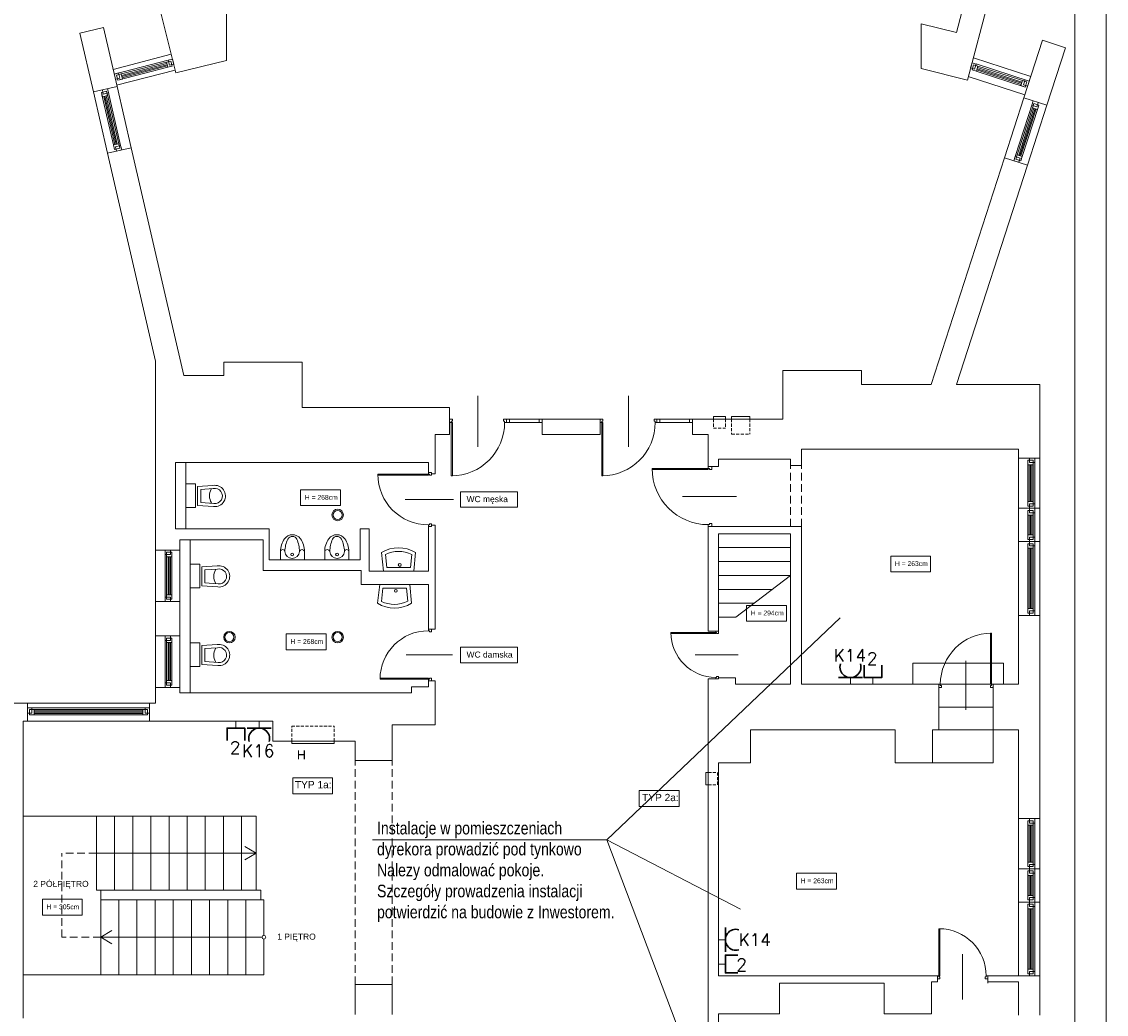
# Model space of a CAD drawing. Header units: millimetres. Extents: x 1468 to 6168, y 2353 to 26545.
# Tile 13 of 29: x 4374 to 6168, y 6802 to 8443. Entities that reach past the tile are written whole.
import ezdxf
from ezdxf.enums import TextEntityAlignment as Align

# ---------------------------------------------------------------- set-up
doc = ezdxf.new("R2010")
doc.units = ezdxf.units.MM
doc.linetypes.add('HIDDENX2', pattern=[19.05, 12.7, -6.35])
doc.linetypes.add('JIS_02_2.0', pattern=[3, 2, -1])
doc.layers.get('0').update_dxf_attribs({"lineweight": 0})
for name, color, linetype, lineweight in [('+ HYDRANTY', 7, 'Continuous', 0), ('+ INSTALACJE', 7, 'Continuous', 0), ('+ meble', 7, 'Continuous', 0), ('+ okna', 7, 'Continuous', 0), ('+ podciąg', 7, 'JIS_02_2.0', 0), ('+ schody', 7, 'Continuous', 0), ('+ ściany', 7, 'Continuous', 0), ('+drugi plan', 7, 'Continuous', 0), ('+okna', 7, 'Continuous', 0), ('+WENTYLACJA', 7, 'Continuous', 0), ('+widok', 7, 'Continuous', 0), ('EL_GNIAZDKA', 10, 'Continuous', 30), ('EL_GNIAZDKA_TXT', 10, 'Continuous', 25), ('EL_PEL', 170, 'Continuous', 30), ('EL_PEL_TEKST', 170, 'Continuous', 25), ('elektryka', 10, 'Continuous', 30), ('opisy (model)', 7, 'Continuous', 0), ('STRZAŁKI', 10, 'Continuous', 0)]:
    doc.layers.add(name, color=color, linetype=linetype, lineweight=lineweight)
doc.layers.add('EL_OBRAMOWANIE', color=80, linetype='Continuous', lineweight=0, plot=False)
doc.layers.add('EL_POMOC', color=10, linetype='Continuous', lineweight=0, plot=False)
doc.styles.add('BPLL Arial', font='arial.ttf', dxfattribs={"width": 0.8})
doc.styles.add('Opisowy', font='arial.ttf')
doc.styles.add('ROMANS', font='ROMANS', dxfattribs={"width": 0.7})
doc.styles.get("Standard").update_dxf_attribs({"font": 'arial.ttf'})

# ---------------------------------------------------------------- blocks, each defined once
blk = doc.blocks.new('Dw-u1')
at = {"color": 0}
for p, q in [((0.03, 0), (0.03, 0.94)), ((0.03, 0.94), (0.05, 0.94)), ((0.05, 0), (0.05, 0.94)), ((0.5, -0.47), (0.5, 0.43)), ((0.05, 0), (0, 0)), ((0, 0), (0, -0.06)), ((0.03, 0), (0.03, -0.02)), ((0.97, 0), (0.97, -0.02)), ((1, 0), (0.97, 0)), ((1, 0), (1, -0.06)), ((0.05, -0.06), (0, -0.06)), ((0.05, -0.02), (0.03, -0.02)), ((0.05, -0.02), (0.05, -0.06)), ((0.97, -0.02), (0.95, -0.02)), ((0.95, -0.02), (0.95, -0.06)), ((1, -0.06), (0.95, -0.06))]:
    blk.add_line(p, q, dxfattribs=at)
blk.add_arc((0.03, 0), 0.94, 0, 90, dxfattribs=at)
blk = doc.blocks.new('S1')
for points in [[(-0.193, 0.161), (-0.459, 0.18, 1.165978), (-0.445, -0.167), (-0.193, -0.152)], [(-0.246, 0.112), (-0.464, 0.129, 1.185658), (-0.452, -0.116), (-0.246, -0.103)]]:
    blk.add_lwpolyline(points, format="xyb", close=True)
blk.add_lwpolyline([(0, 0.196), (0, -0.196), (-0.161, -0.196), (-0.161, 0.196)], close=True)
blk.add_arc((-0.614, 0.005), 0.223, 330.7842, 30.3385)
blk = doc.blocks.new('S2')
for points in [[(0, -0.25), (0, 0.25), (-0.311, 0.277, 0.274723), (-0.311, -0.285)], [(-0.06, -0.196), (-0.06, 0.195), (-0.277, 0.214, 0.233916), (-0.278, -0.221)]]:
    blk.add_lwpolyline(points, format="xyb", close=True)
blk.add_circle((-0.104, 0.016), 0.0235)
blk = doc.blocks.new('WC1')
for p, q in [((-26.8, 0), (26.8, 0)), ((-26.8, 0), (-26.8, -18.1)), ((26.8, -18.1), (26.8, 0))]:
    blk.add_line(p, q)
blk.add_circle((-0.5, -11.5), 3.06)
for centre, radius, start, end in [((-21.8, -17.6), 4.99, 185.4459, 354.5541), ((22.5, -18.1), 49.2, 180, 215.1342), ((-0.8, -18.9), 16.1, 2.9785, 177.0215), ((43.9, -18.1), 60.7, 180, 207.0357), ((-52.3, -18.1), 67.6, 336.0923, 0), ((21.1, -16.7), 5.9, 193.603, 346.397), ((-21.9, -18.1), 48.7, 324.1623, 0), ((-0.1, -33.9), 21.6, 215.1341, 269.2965), ((-0.3, -40.6), 11.2, 207.0359, 273.1281), ((-0.1, -33.8), 21.7, 269.2966, 324.1624), ((-0.2, -41.1), 10.6, 273.128, 336.0924)]:
    blk.add_arc(centre, radius, start, end)

msp = doc.modelspace()

# ---------------------------------------------------------------- linework, layer by layer
at = {"layer": '+ HYDRANTY', "linetype": 'HIDDENX2', "ltscale": 0.4}
for p, q in [((5518.5, 7786.3), (5518.5, 7771.3)), ((5538.5, 7786.3), (5538.5, 7771.3)), ((5518.5, 7771.3), (5538.5, 7771.3)), ((4821, 7253.7), (4821, 7278.7)), ((4821, 7278.7), (4891, 7278.7)), ((4891, 7253.7), (4891, 7278.7)), ((5510, 7201.7), (5525, 7201.7)), ((5525, 7181.7), (5525, 7201.7)), ((5510, 7181.7), (5525, 7181.7))]:
    msp.add_line(p, q, dxfattribs=at)
at = {"layer": '+ HYDRANTY'}
for points in [[(5518.5, 7786.3), (5538.5, 7786.3), (5538.5, 7790.3), (5518.5, 7790.3)], [(4821, 7253.7), (4821, 7249.7), (4891, 7249.7), (4891, 7253.7)], [(5510, 7181.7), (5510, 7201.7), (5506, 7201.7), (5506, 7181.7)]]:
    msp.add_lwpolyline(points, close=True, dxfattribs=at)
at = {"layer": '+ INSTALACJE', "linetype": 'HIDDENX2', "ltscale": 0.4}
for p, q in [((5548.5, 7786.3), (5548.5, 7761.3)), ((5578.5, 7786.3), (5578.5, 7761.3)), ((5548.5, 7761.3), (5578.5, 7761.3))]:
    msp.add_line(p, q, dxfattribs=at)
at = {"layer": '+ INSTALACJE'}
msp.add_lwpolyline([(5548.5, 7786.3), (5578.5, 7786.3), (5578.5, 7790.3), (5548.5, 7790.3)], close=True, dxfattribs=at)
at = {"layer": '+ okna'}
for p, q in [((4621.8, 8389.4), (4525.5, 8364.4)), ((4616.7, 8379.7), (4527.3, 8356.5)), ((5948.3, 8383.2), (6043.3, 8352.5)), ((4531.5, 8355), (4613.7, 8376.3)), ((4531.5, 8338.1), (4628.3, 8363.2)), ((4533.7, 8346.5), (4615.9, 8367.8)), ((4614.3, 8373.9), (4539.3, 8354.5)), ((4614.8, 8372), (4539.8, 8352.5)), ((4615.3, 8370), (4540.3, 8350.6)), ((5952.7, 8373.3), (6040.8, 8344.8)), ((6033.9, 8335.1), (5952.8, 8361.4)), ((5954, 8363.4), (6027.4, 8339.6)), ((5954.6, 8365.4), (6028, 8341.6)), ((5955.2, 8367.2), (6028.7, 8343.4)), ((6036.6, 8343.5), (5955.5, 8369.7)), ((6033.4, 8322), (5939.7, 8352.4)), ((4493.1, 8327.1), (4516.5, 8225.8)), ((4515.7, 8324.4), (4534.9, 8241.4)), ((4538.1, 8238.3), (4517.3, 8328.5)), ((4555.5, 8234.8), (4532.1, 8336.1)), ((4507.1, 8322.4), (4526.3, 8239.4)), ((4528.5, 8239.9), (4510.1, 8319.6)), ((4530.6, 8240.4), (4512.1, 8320.1)), ((4532.4, 8240.8), (4514, 8320.5)), ((5999.8, 8218.3), (6031.9, 8317.3)), ((6017.4, 8220.3), (6045.9, 8308.4)), ((6047.2, 8304.2), (6021, 8223.2)), ((6023.3, 8222.4), (6048.5, 8300.2)), ((6025.1, 8221.8), (6050.4, 8299.6)), ((6027.1, 8221.2), (6052.3, 8299)), ((6055.6, 8301.5), (6029.3, 8220.5)), ((6069.9, 8305), (6037.9, 8206))]:
    msp.add_line(p, q, dxfattribs=at)
for points in [[(4623.2, 8369.7), (4615.9, 8367.8), (4613.7, 8376.3), (4620.9, 8378.2)], [(4618.9, 8371.2), (4626, 8373), (4623.8, 8381.5), (4616.7, 8379.7)], [(5950.4, 8364.8), (5943.5, 8367), (5946.2, 8375.4), (5953.1, 8373.1)], [(5946.1, 8363.5), (5953.3, 8361.2), (5956, 8369.6), (5948.8, 8371.9)], [(4533.7, 8346.5), (4540.9, 8348.4), (4538.7, 8356.9), (4531.5, 8355)], [(6033.9, 8335.1), (6026.7, 8337.5), (6029.4, 8345.8), (6036.6, 8343.5)], [(4506.2, 8326.4), (4507.9, 8319.1), (4516.4, 8321.1), (4514.8, 8328.4)], [(6056.8, 8305.4), (6054.5, 8298.3), (6046.1, 8301), (6048.5, 8308.1)], [(4528, 8232.1), (4526.3, 8239.4), (4534.9, 8241.4), (4536.5, 8234.1)], [(4529.6, 8236.3), (4531.2, 8229.2), (4539.8, 8231.1), (4538.1, 8238.3)], [(6025.8, 8217.6), (6023.5, 8210.7), (6015.2, 8213.4), (6017.4, 8220.3)], [(6027, 8213.3), (6029.3, 8220.5), (6021, 8223.2), (6018.6, 8216)]]:
    msp.add_lwpolyline(points, close=True, dxfattribs=at)
for points in [[(4527.3, 8356.5), (4534.4, 8358.4), (4536.6, 8349.9), (4530.1, 8348.2)], [(6040.8, 8344.8), (6033.8, 8347), (6031.1, 8338.7), (6037.6, 8336.6)], [(4516.4, 8332.5), (4518, 8325.4), (4509.4, 8323.4), (4507.9, 8330)], [(6047.2, 8312.3), (6044.9, 8305.4), (6053.3, 8302.7), (6055.4, 8309.1)]]:
    msp.add_lwpolyline(points, dxfattribs=at)
at = {"layer": '+ podciąg', "linetype": 'HIDDENX2'}
for p, q in [((5646, 7608.7), (5646, 7709.7)), ((5664, 7608.7), (5664, 7709.7)), ((4926, 6851.7), (4926, 7221.7)), ((4987, 6851.7), (4987, 7221.7))]:
    msp.add_line(p, q, dxfattribs=at)
at = {"layer": '+ schody'}
for p, q in [((4498.1, 7068.6), (4762, 7068.6)), ((4762, 7068.6), (4743.4, 7079.8)), ((4762, 7068.6), (4743.4, 7057.4)), ((4505.1, 6929.6), (4523.7, 6940.8)), ((4505.1, 6929.6), (4772.1, 6929.6)), ((4505.1, 6929.6), (4523.7, 6918.4))]:
    msp.add_line(p, q, dxfattribs=at)
for points in [[(4377, 7129.6), (4377, 7129.6), (4377, 7129.6), (4762, 7129.6), (4762, 7007.6), (4498.1, 7007.6)], [(4770.1, 7007.6), (4770.1, 6991.6), (4505.1, 6991.6), (4505.1, 7007.6), (4770.1, 7007.6)], [(4775.1, 6932.6), (4775.1, 6991.6), (4745.1, 6991.6), (4745.1, 6867.6), (4775.1, 6867.6), (4775.1, 6926.6)], [(4770.1, 6991.6), (4775.1, 6991.6), (4775.1, 6932.6)], [(4775.1, 6926.6), (4775.1, 6867.6), (4377, 6867.6)]]:
    msp.add_lwpolyline(points, dxfattribs=at)
for points in [[(4498.1, 7129.6), (4498.1, 7007.6), (4528.1, 7007.6), (4528.1, 7129.6)], [(4528.1, 7129.6), (4528.1, 7007.6), (4558.1, 7007.6), (4558.1, 7129.6)], [(4558.1, 7129.6), (4558.1, 7007.6), (4588.1, 7007.6), (4588.1, 7129.6)], [(4588.1, 7129.6), (4588.1, 7007.6), (4618.1, 7007.6), (4618.1, 7129.6)], [(4618.1, 7129.6), (4618.1, 7007.6), (4648.1, 7007.6), (4648.1, 7129.6)], [(4648.1, 7129.6), (4648.1, 7007.6), (4678.1, 7007.6), (4678.1, 7129.6)], [(4678.1, 7129.6), (4678.1, 7007.6), (4708.1, 7007.6), (4708.1, 7129.6)], [(4708.1, 7129.6), (4708.1, 7007.6), (4738.1, 7007.6), (4738.1, 7129.6)], [(4505.1, 6991.6), (4505.1, 6867.6), (4535.1, 6867.6), (4535.1, 6991.6)], [(4535.1, 6991.6), (4535.1, 6867.6), (4565.1, 6867.6), (4565.1, 6991.6)], [(4565.1, 6991.6), (4565.1, 6867.6), (4595.1, 6867.6), (4595.1, 6991.6)], [(4595.1, 6991.6), (4595.1, 6867.6), (4625.1, 6867.6), (4625.1, 6991.6)], [(4625.1, 6991.6), (4625.1, 6867.6), (4655.1, 6867.6), (4655.1, 6991.6)], [(4655.1, 6991.6), (4655.1, 6867.6), (4685.1, 6867.6), (4685.1, 6991.6)], [(4685.1, 6991.6), (4685.1, 6867.6), (4715.1, 6867.6), (4715.1, 6991.6)], [(4715.1, 6991.6), (4715.1, 6867.6), (4745.1, 6867.6), (4745.1, 6991.6)]]:
    msp.add_lwpolyline(points, close=True, dxfattribs=at)
msp.add_circle((4775.1, 6929.6), 3, dxfattribs=at)
at = {"layer": '+ ściany'}
for p, q in [((4629.5, 8358.4), (4514.6, 8817.2)), ((6022.9, 8810.3), (5920.2, 8425.2)), ((6059.6, 8800.6), (5938.5, 8346.6)), ((5920.2, 8425.2), (5861.9, 8439.8)), ((4712.9, 8379.3), (4629.5, 8358.4)), ((5938.5, 8346.6), (5861.9, 8365.8)), ((4838.5, 7880.3), (4708.5, 7880.3)), ((4708.5, 7880.3), (4708.5, 7858.3)), ((4838.5, 7805.3), (4838.5, 7880.3)), ((4708.5, 7858.3), (4642.5, 7858.3)), ((6058, 7721.7), (6058, 7843.3)), ((5082, 7805.3), (4838.5, 7805.3)), ((5082, 7805.3), (5082, 7760.7)), ((5235, 7786.3), (5235, 7760.7)), ((5235, 7786.3), (5331, 7786.3)), ((5331, 7786.3), (5331, 7760.7)), ((5484, 7786.3), (5484, 7760.7)), ((5484, 7786.3), (5633.5, 7786.3)), ((5058, 7695.7), (5058, 7760.7)), ((5058, 7760.7), (5082, 7760.7)), ((5235, 7760.7), (5331, 7760.7)), ((5484, 7760.7), (5510, 7760.7)), ((5510, 7760.7), (5510, 7707.7)), ((5664, 7736.7), (5664, 7709.7)), ((5664, 7736.7), (6023, 7736.7)), ((6023, 7736.7), (6023, 7721.7)), ((4629, 7604.7), (4629, 7714.7)), ((5047, 7714.7), (4629, 7714.7)), ((5047, 7697.7), (5047, 7714.7)), ((5527, 7719.7), (5527, 7707.7)), ((5527, 7719.7), (5646, 7719.7)), ((5646, 7719.7), (5646, 7709.7)), ((6023, 7721.7), (6058, 7721.7)), ((5052.3, 7697.7), (5047, 7697.7)), ((5052.3, 7695.7), (5052.3, 7697.7)), ((5058, 7695.7), (5052.3, 7695.7)), ((5527, 7707.7), (5510, 7707.7)), ((5646, 7709.7), (5664, 7709.7)), ((5052.3, 7608.7), (5047, 7608.7)), ((5047, 7534.7), (5047, 7608.7)), ((5058, 7610.7), (5052.3, 7610.7)), ((5052.3, 7608.7), (5052.3, 7610.7)), ((5058, 7438.7), (5058, 7610.7)), ((5664, 7608.7), (5510, 7608.7)), ((5510, 7608.7), (5510, 7435.7)), ((5664, 7608.7), (5664, 7347.7)), ((4784, 7604.7), (4629, 7604.7)), ((4784, 7604.7), (4784, 7553.7)), ((4934, 7553.7), (4934, 7604.7)), ((4934, 7604.7), (4949, 7604.7)), ((4949, 7534.7), (4949, 7604.7)), ((5646, 7596.7), (5527, 7596.7)), ((5527, 7596.7), (5527, 7435.7)), ((5646, 7596.7), (5646, 7347.7)), ((4636, 7569.7), (4596, 7569.7)), ((4636, 7569.7), (4636, 7586.7)), ((4774, 7586.7), (4636, 7586.7)), ((4774, 7586.7), (4774, 7535.7)), ((4934, 7553.7), (4784, 7553.7)), ((4936, 7535.7), (4774, 7535.7)), ((4936, 7512.7), (4936, 7535.7)), ((5047, 7534.7), (4949, 7534.7)), ((5047, 7512.7), (4936, 7512.7)), ((5047, 7438.7), (5047, 7512.7)), ((4596, 7427.7), (4596, 7484.7)), ((4636, 7484.7), (4596, 7484.7)), ((4636, 7427.7), (4636, 7484.7)), ((6023, 7461.7), (6023, 7347.7)), ((6023, 7461.7), (6058, 7461.7)), ((6058, 7461.7), (6058, 7125.7)), ((4636, 7427.7), (4596, 7427.7)), ((5058, 7438.7), (5047, 7438.7)), ((5527, 7435.7), (5510, 7435.7)), ((5527, 7356.7), (5510, 7356.7)), ((5510, 7356.7), (5510, 6495.7)), ((5555, 7358.7), (5527, 7358.7)), ((5527, 7358.7), (5527, 7356.7)), ((5555, 7358.7), (5555, 7347.7)), ((4596, 7316.7), (4596, 7342.7)), ((4636, 7342.7), (4596, 7342.7)), ((4636, 7333.7), (4636, 7342.7)), ((5047, 7343.7), (5019, 7343.7)), ((5019, 7333.7), (5019, 7343.7)), ((5058, 7353.7), (5047, 7353.7)), ((5047, 7353.7), (5047, 7343.7)), ((5058, 7353.7), (5058, 7280.7)), ((5646, 7347.7), (5555, 7347.7)), ((5891, 7347.7), (5664, 7347.7)), ((5891, 7272.7), (5891, 7347.7)), ((5981, 7272.7), (5981, 7347.7)), ((6023, 7347.7), (5981, 7347.7)), ((5019, 7333.7), (4636, 7333.7)), ((4308, 7316.7), (4383.5, 7316.7)), ((4384, 7286.7), (4384, 7316.7)), ((4586, 7316.7), (4596, 7316.7)), ((4586, 7286.7), (4586, 7316.7)), ((4377, 6795.7), (4377, 7286.7)), ((4384, 7286.7), (4377, 7286.7)), ((4790, 7286.7), (4586, 7286.7)), ((4790, 7286.7), (4790, 7253.7)), ((5058, 7280.7), (4987, 7280.7)), ((4987, 7221.7), (4987, 7280.7)), ((5819, 7272.7), (5580, 7272.7)), ((5580, 7272.7), (5580, 7217.7)), ((5819, 7272.7), (5819, 7217.7)), ((5891, 7272.7), (5881, 7272.7)), ((5881, 7272.7), (5881, 7217.7)), ((6023, 7272.7), (5981, 7272.7)), ((6023, 7272.7), (6023, 7125.7)), ((4790, 7253.7), (4926, 7253.7)), ((4926, 7221.7), (4926, 7253.7)), ((4926, 7221.7), (4987, 7221.7)), ((5527, 7217.7), (5580, 7217.7)), ((5527, 7217.7), (5527, 6865.7)), ((5819, 7217.7), (5881, 7217.7)), ((6023, 7125.7), (6058, 7125.7)), ((5527, 6865.7), (5889, 6865.7)), ((5628, 6853.7), (5801, 6853.7)), ((5628, 6853.7), (5628, 6802.7)), ((5801, 6853.7), (5801, 6802.7)), ((5879, 6855.7), (5889, 6855.7)), ((5879, 6855.7), (5879, 6802.7)), ((5889, 6865.7), (5889, 6855.7)), ((5972, 6865.7), (6058, 6865.7)), ((5972, 6865.7), (5972, 6853.7)), ((5972, 6855.7), (6023, 6855.7)), ((6023, 6855.7), (6023, 6800.7)), ((6058, 6865.7), (6058, 6800.7)), ((4926, 6851.7), (4987, 6851.7)), ((4926, 6801.7), (4926, 6851.7)), ((4987, 6801.7), (4987, 6851.7)), ((5527, 6802.7), (5527, 6619.7)), ((5527, 6802.7), (5628, 6802.7)), ((5801, 6802.7), (5879, 6802.7))]:
    msp.add_line(p, q, dxfattribs=at)
for points in [[(4712.9, 8464.3), (4712.9, 8379.3)], [(4493.1, 8327.1), (4470.6, 8424.5), (4509.6, 8433.5), (4532.1, 8336.1)], [(5861.9, 8439.8), (5861.9, 8365.8)], [(6069.9, 8305), (6100.7, 8400.1), (6062.7, 8412.4), (6031.9, 8317.3)], [(4493.1, 8327.1), (4532.1, 8336.1)], [(6069.9, 8305), (6031.9, 8317.3)], [(4516.5, 8225.8), (4555.5, 8234.8)], [(4555.5, 8234.8), (4642.5, 7858.3)], [(4596, 7569.7), (4596, 7881.9), (4516.5, 8225.8)], [(5999.8, 8218.3), (5878.5, 7843.3)], [(6037.9, 8206), (5999.8, 8218.3)], [(6037.9, 8206), (5920.5, 7843.3), (6058, 7843.3)], [(5484, 7786.3), (5633.5, 7786.3), (5633.5, 7866.3), (5763.5, 7866.3), (5763.5, 7843.3), (5878.5, 7843.3)]]:
    msp.add_lwpolyline(points, dxfattribs=at)
at = {"layer": '+drugi plan', "linetype": 'HIDDENX2'}
for p, q in [((4498.1, 7068.6), (4441, 7068.6)), ((4441, 6929.6), (4441, 7068.6)), ((4505.1, 6929.6), (4441, 6929.6))]:
    msp.add_line(p, q, dxfattribs=at)
at = {"layer": '+okna'}
for p, q in [((5176, 7786.3), (5235, 7786.3)), ((5181, 7786.3), (5181, 7780.7)), ((5230, 7786.3), (5230, 7780.7)), ((5425, 7786.3), (5484, 7786.3)), ((5430, 7786.3), (5430, 7780.7)), ((5479, 7786.3), (5479, 7780.7)), ((5176, 7780.7), (5235, 7780.7)), ((5425, 7780.7), (5484, 7780.7)), ((6023, 7461.7), (6023, 7721.7)), ((6038.6, 7716.6), (6038.6, 7649.8)), ((6047.4, 7716.6), (6047.4, 7649.8)), ((6049.9, 7639), (6049.9, 7714.4)), ((6058, 7461.7), (6058, 7721.7)), ((6040.9, 7649.8), (6040.9, 7710.6)), ((6042.9, 7649.8), (6042.9, 7710.6)), ((6044.9, 7649.8), (6044.9, 7710.6)), ((6058, 7638.7), (6023, 7638.7)), ((6038.6, 7627.6), (6038.6, 7594.8)), ((6040.9, 7594.8), (6040.9, 7627.6)), ((6042.9, 7594.8), (6042.9, 7627.6)), ((6044.9, 7594.8), (6044.9, 7627.6)), ((6047.4, 7627.6), (6047.4, 7594.8)), ((6049.9, 7591), (6049.9, 7631.4)), ((4596, 7484.7), (4596, 7569.7)), ((4611.6, 7569.7), (4611.6, 7484.7)), ((4636, 7484.7), (4636, 7569.7)), ((6058, 7583.7), (6023, 7583.7)), ((6038.6, 7472.8), (6038.6, 7572.6)), ((6040.9, 7572.6), (6040.9, 7472.8)), ((6042.9, 7572.6), (6042.9, 7472.8)), ((6044.9, 7572.6), (6044.9, 7472.8)), ((6047.4, 7472.8), (6047.4, 7572.6)), ((6049.9, 7576.4), (6049.9, 7469)), ((4614.1, 7495.8), (4614.1, 7558.6)), ((4616.6, 7558.6), (4616.6, 7495.8)), ((4618.6, 7558.6), (4618.6, 7495.8)), ((4620.6, 7558.6), (4620.6, 7495.8)), ((4622.9, 7495.8), (4622.9, 7566.1)), ((4596, 7342.7), (4596, 7427.7)), ((4611.6, 7427.7), (4611.6, 7342.7)), ((4636, 7342.7), (4636, 7427.7)), ((4614.1, 7353.8), (4614.1, 7416.6)), ((4616.6, 7416.6), (4616.6, 7353.8)), ((4618.6, 7416.6), (4618.6, 7353.8)), ((4620.6, 7416.6), (4620.6, 7353.8)), ((4622.9, 7353.8), (4622.9, 7424.1)), ((4384, 7316.7), (4586, 7316.7)), ((4389.1, 7306.1), (4574.9, 7306.1)), ((4578.7, 7308.6), (4391.3, 7308.6)), ((4574.9, 7303.6), (4395.1, 7303.6)), ((4574.9, 7301.6), (4395.1, 7301.6)), ((4384, 7286.7), (4586, 7286.7)), ((4389.1, 7297.3), (4574.9, 7297.3)), ((4574.9, 7299.6), (4395.1, 7299.6)), ((6023, 6865.7), (6023, 7125.7)), ((6058, 6865.7), (6058, 7125.7)), ((6038.6, 7120.6), (6038.6, 7053.8)), ((6040.9, 7053.8), (6040.9, 7114.6)), ((6042.9, 7053.8), (6042.9, 7114.6)), ((6044.9, 7053.8), (6044.9, 7114.6)), ((6047.4, 7120.6), (6047.4, 7053.8)), ((6049.9, 7043), (6049.9, 7118.4)), ((6058, 7042.7), (6023, 7042.7)), ((6038.6, 7031.6), (6038.6, 6998.8)), ((6040.9, 6998.8), (6040.9, 7031.6)), ((6042.9, 6998.8), (6042.9, 7031.6)), ((6044.9, 6998.8), (6044.9, 7031.6)), ((6047.4, 7031.6), (6047.4, 6998.8)), ((6049.9, 6995), (6049.9, 7035.4)), ((6058, 6987.7), (6023, 6987.7)), ((6049.9, 6980.4), (6049.9, 6873)), ((6038.6, 6876.8), (6038.6, 6976.6)), ((6040.9, 6976.6), (6040.9, 6876.8)), ((6042.9, 6976.6), (6042.9, 6876.8)), ((6044.9, 6976.6), (6044.9, 6876.8)), ((6047.4, 6876.8), (6047.4, 6976.6))]:
    msp.add_line(p, q, dxfattribs=at)
for points in [[(6038.6, 7718.1), (6038.6, 7710.6), (6047.4, 7710.6), (6047.4, 7718.1)], [(6041.1, 7714.4), (6041.1, 7721.7), (6049.9, 7721.7), (6049.9, 7714.4)], [(4835.8, 7669.3), (4901.7, 7669.3), (4901.7, 7643.1), (4835.8, 7643.1)], [(6038.6, 7642.3), (6038.6, 7649.8), (6047.4, 7649.8), (6047.4, 7642.3)], [(6041.1, 7646), (6041.1, 7638.7), (6049.9, 7638.7), (6049.9, 7646)], [(6038.6, 7635.1), (6038.6, 7627.6), (6047.4, 7627.6), (6047.4, 7635.1)], [(6041.1, 7631.4), (6041.1, 7638.7), (6049.9, 7638.7), (6049.9, 7631.4)], [(6038.6, 7587.3), (6038.6, 7594.8), (6047.4, 7594.8), (6047.4, 7587.3)], [(6041.1, 7591), (6041.1, 7583.7), (6049.9, 7583.7), (6049.9, 7591)], [(4620.4, 7562.4), (4620.4, 7569.7), (4611.6, 7569.7), (4611.6, 7562.4)], [(6038.6, 7580.1), (6038.6, 7572.6), (6047.4, 7572.6), (6047.4, 7580.1)], [(6041.1, 7576.4), (6041.1, 7583.7), (6049.9, 7583.7), (6049.9, 7576.4)], [(4622.9, 7566.1), (4622.9, 7558.6), (4614.1, 7558.6), (4614.1, 7566.1)], [(5811.8, 7559.8), (5877.7, 7559.8), (5877.7, 7533.6), (5811.8, 7533.6)], [(4620.4, 7492), (4620.4, 7484.7), (4611.6, 7484.7), (4611.6, 7492)], [(4622.9, 7488.3), (4622.9, 7495.8), (4614.1, 7495.8), (4614.1, 7488.3)], [(5573.4, 7478.1), (5639.3, 7478.1), (5639.3, 7452), (5573.4, 7452)], [(6038.6, 7465.3), (6038.6, 7472.8), (6047.4, 7472.8), (6047.4, 7465.3)], [(6041.1, 7469), (6041.1, 7461.7), (6049.9, 7461.7), (6049.9, 7469)], [(4620.4, 7420.4), (4620.4, 7427.7), (4611.6, 7427.7), (4611.6, 7420.4)], [(4812, 7431), (4877.9, 7431), (4877.9, 7404.8), (4812, 7404.8)], [(4622.9, 7424.1), (4622.9, 7416.6), (4614.1, 7416.6), (4614.1, 7424.1)], [(4620.4, 7350), (4620.4, 7342.7), (4611.6, 7342.7), (4611.6, 7350)], [(4622.9, 7346.3), (4622.9, 7353.8), (4614.1, 7353.8), (4614.1, 7346.3)], [(4391.3, 7299.8), (4384, 7299.8), (4384, 7308.6), (4391.3, 7308.6)], [(4387.6, 7297.3), (4395.1, 7297.3), (4395.1, 7306.1), (4387.6, 7306.1)], [(4582.4, 7297.3), (4574.9, 7297.3), (4574.9, 7306.1), (4582.4, 7306.1)], [(4578.7, 7299.8), (4586, 7299.8), (4586, 7308.6), (4578.7, 7308.6)], [(6038.6, 7122.1), (6038.6, 7114.6), (6047.4, 7114.6), (6047.4, 7122.1)], [(6041.1, 7118.4), (6041.1, 7125.7), (6049.9, 7125.7), (6049.9, 7118.4)], [(6038.6, 7046.3), (6038.6, 7053.8), (6047.4, 7053.8), (6047.4, 7046.3)], [(6041.1, 7050), (6041.1, 7042.7), (6049.9, 7042.7), (6049.9, 7050)], [(5656, 7035.4), (5721.9, 7035.4), (5721.9, 7009.2), (5656, 7009.2)], [(6038.6, 7039.1), (6038.6, 7031.6), (6047.4, 7031.6), (6047.4, 7039.1)], [(6041.1, 7035.4), (6041.1, 7042.7), (6049.9, 7042.7), (6049.9, 7035.4)], [(6038.6, 6991.3), (6038.6, 6998.8), (6047.4, 6998.8), (6047.4, 6991.3)], [(4408.6, 6992.3), (4474.5, 6992.3), (4474.5, 6966.1), (4408.6, 6966.1)], [(6038.6, 6984.1), (6038.6, 6976.6), (6047.4, 6976.6), (6047.4, 6984.1)], [(6041.1, 6995), (6041.1, 6987.7), (6049.9, 6987.7), (6049.9, 6995)], [(6041.1, 6980.4), (6041.1, 6987.7), (6049.9, 6987.7), (6049.9, 6980.4)], [(6038.6, 6869.3), (6038.6, 6876.8), (6047.4, 6876.8), (6047.4, 6869.3)], [(6041.1, 6873), (6041.1, 6865.7), (6049.9, 6865.7), (6049.9, 6873)]]:
    msp.add_lwpolyline(points, close=True, dxfattribs=at)
at = {"layer": '+WENTYLACJA'}
for centre, radius in [((4897, 7627.7), 9.5), ((4897, 7627.7), 7.5), ((4718, 7425.7), 9.5), ((4718, 7425.7), 7.5), ((4897, 7425.7), 9.5), ((4897, 7425.7), 7.5)]:
    msp.add_circle(centre, radius, dxfattribs=at)
at = {"layer": '+widok'}
for p, q in [((4646, 7604.7), (4646, 7714.7)), ((4653, 7586.7), (4653, 7333.7)), ((5646, 7573.7), (5527, 7573.7)), ((5646, 7550.7), (5527, 7550.7)), ((5646, 7527.7), (5527, 7527.7)), ((5555.6, 7458.7), (5646, 7527.7)), ((5615.8, 7504.7), (5527, 7504.7)), ((5585.7, 7481.7), (5527, 7481.7)), ((5555.6, 7458.7), (5527, 7458.7)), ((5848, 7382.7), (5848, 7347.7)), ((5848, 7382.7), (5998, 7382.7)), ((5998, 7382.7), (5998, 7347.7)), ((5891, 7347.7), (5981, 7347.7)), ((5891, 7310.2), (5981, 7310.2)), ((5891, 7272.7), (5981, 7272.7)), ((5981, 7272.7), (5981, 7217.7)), ((5881, 7217.7), (5981, 7217.7))]:
    msp.add_line(p, q, dxfattribs=at)
at = {"layer": 'EL_GNIAZDKA', "color": 10}
for p, q in [((5725.1, 7358.9), (5765.1, 7358.9)), ((4787.2, 7275.4), (4747.2, 7275.4)), ((5538.2, 6945.4), (5538.2, 6905.4))]:
    msp.add_line(p, q, dxfattribs=at)
for centre, start, end in [((5745, 7376.2), 162.6624, 17.3376), ((4767.2, 7258.1), 342.6624, 197.3376), ((5555.5, 6925.4), 72.6624, 287.3376)]:
    msp.add_arc(centre, 17.3, start, end, dxfattribs=at)
at = {"layer": 'EL_OBRAMOWANIE', "color": 1}
for points in [[(1668.2, 11263.1), (1668.2, 5323.1), (6168.2, 5323.1), (6168.2, 11263.1)], [(1719.5, 5393.4), (6116.2, 5393.4), (6116.2, 11190.8), (1719.5, 11190.8)]]:
    msp.add_lwpolyline(points, close=True, dxfattribs=at)
at = {"layer": 'EL_PEL', "color": 170}
for points in [[(5796.8, 7379.3), (5796.8, 7358.9), (5767.5, 7358.9), (5767.5, 7379.3)], [(4743.4, 7255), (4743.4, 7275.4), (4714, 7275.4), (4714, 7255)], [(5558.6, 6870.6), (5538.2, 6870.6), (5538.2, 6900), (5558.6, 6900)]]:
    msp.add_lwpolyline(points, dxfattribs=at)
at = {"layer": 'EL_POMOC', "color": 1}
for p, q in [((5745.1, 7347.7), (5745.1, 7358.9)), ((5782.2, 7347.7), (5782.2, 7358.9)), ((4728.7, 7275.4), (4728.7, 7286.7)), ((4767.2, 7275.4), (4767.2, 7286.7)), ((5527, 6925.4), (5538.2, 6925.4)), ((5527, 6885.3), (5538.2, 6885.3))]:
    msp.add_line(p, q, dxfattribs=at)
at = {"layer": 'opisy (model)'}
for points in [[(5100.2, 7666), (5194.5, 7666), (5194.5, 7640.5), (5100.2, 7640.5)], [(5100.2, 7409), (5194.5, 7409), (5194.5, 7383.5), (5100.2, 7383.5)]]:
    msp.add_lwpolyline(points, close=True, dxfattribs=at)
at = {"layer": 'opisy (model)', "color": 4}
for points in [[(4822.7, 7193), (4888.6, 7193), (4888.6, 7166.8), (4822.7, 7166.8)], [(5395.9, 7171.9), (5461.8, 7171.9), (5461.8, 7145.7), (5395.9, 7145.7)]]:
    msp.add_lwpolyline(points, close=True, dxfattribs=at)
at = {"layer": 'STRZAŁKI'}
for q in [(5727.8, 7457.8), (4954.4, 7090.4), (5653.3, 6268.5), (5563.1, 6975.9)]:
    msp.add_line((5342.1, 7090.5), q, dxfattribs=at)

# ---------------------------------------------------------------- block references
at = {"layer": '+ meble'}
for name, p, xscale, yscale, zscale, rotation in [('S1', (4646, 7659.7), 100, 100, 100, 180), ('WC1', (4822.3, 7553.7), -0.7463038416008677, 0.7463038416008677, 0.7463038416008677, 180), ('WC1', (4895.6, 7553.7), 0.7463038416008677, 0.7463038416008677, 0.7463038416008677, 180), ('S2', (4998, 7534.7), 100, 100, 100, 270), ('S1', (4653, 7526.7), 100, 100, 100, 180), ('S2', (4991.5, 7512.7), -100, 100, 100, 270), ('S1', (4653, 7396.7), 100, 100, 100, 180)]:
    msp.add_blockref(name, p, dxfattribs=dict(at, xscale=xscale, yscale=yscale, zscale=zscale, rotation=rotation))
at = {"layer": '+okna'}
for p, xscale, yscale, zscale, rotation in [((5082, 7780.7), -93.99999999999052, 93.99999999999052, 93.99999999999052, 180), ((5331, 7780.7), -93.99999999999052, 93.99999999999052, 93.99999999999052, 180), ((5047, 7697.7), -88.99999999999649, 88.99999999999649, 88.99999999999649, 90), ((5510, 7707.7), -98.9999999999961, 98.9999999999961, 98.9999999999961, 90), ((5047, 7353.7), 84.99999999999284, 84.99999999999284, 84.99999999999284, 90), ((5522.2, 7435.6), -78.735741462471, 78.735741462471, 78.735741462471, 90)]:
    msp.add_blockref('Dw-u1', p, dxfattribs=dict(at, xscale=xscale, yscale=yscale, zscale=zscale, rotation=rotation))
for p, xscale, yscale, zscale in [((5981, 7347.7), -90.00000000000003, 90.00000000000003, 90.00000000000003), ((5889, 6865.7), 83.00000000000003, 83.00000000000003, 83.00000000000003)]:
    msp.add_blockref('Dw-u1', p, dxfattribs=dict(at, xscale=xscale, yscale=yscale, zscale=zscale))

# ---------------------------------------------------------------- texts
at = {"layer": '+ HYDRANTY', "insert": (4829.5, 7238.6), "char_height": 15, "attachment_point": 1, "style": 'Opisowy'}
msp.add_mtext_dynamic_manual_height_columns('H', width=45.114, gutter_width=12.5, heights=[0], dxfattribs=at)
at = {"layer": '+okna', "attachment_point": 1}
for s, insert, char_height in [('H = 268cm', (4842.7, 7660.8), 8), ('H = 263cm', (5818.6, 7551.3), 8), ('H = 294cm', (5580.3, 7469.6), 8), ('H = 268cm', (4818.9, 7422.5), 8), ('2 PÓŁPIĘTRO', (4393.6, 7022.8), 10), ('H = 263cm', (5662.8, 7026.9), 8), ('H = 305cm', (4415.4, 6983.8), 8), ('1 PIĘTRO', (4797.1, 6935.6), 10)]:
    msp.add_mtext_dynamic_manual_height_columns(s, width=108.332, gutter_width=12.5, heights=[0], dxfattribs=dict(at, insert=insert, char_height=char_height))
at = {"layer": 'EL_GNIAZDKA_TXT', "color": 10, "style": 'ROMANS'}
for s, p in [('K14', (5744.1, 7395.4)), ('K16', (4765.7, 7237.7))]:
    msp.add_text(s, height=20.48, dxfattribs=at).set_placement(p, align=Align.MIDDLE_CENTER)
msp.add_text('K14', height=20.48, dxfattribs=at).set_placement((5560.1, 6915.3))
at = {"layer": 'EL_PEL_TEKST', "color": 170, "style": 'ROMANS'}
for p in [(5781.1, 7390.2), (4727.5, 7243)]:
    msp.add_text('2', height=20.5, dxfattribs=at).set_placement(p, align=Align.MIDDLE_CENTER)
msp.add_text('2', height=20.5, dxfattribs=at).set_placement((5556.3, 6873.7))
at = {"layer": 'elektryka', "insert": (4962.1, 7120.4), "char_height": 20.8, "width": 414.636, "attachment_point": 1, "style": 'BPLL Arial'}
msp.add_mtext('Instalacje w pomieszczeniach\\Pdyrekora prowadzić pod tynkowo \\PNalezy odmalować pokoje. \\PSzczegóły prowadzenia instalacji \\Ppotwierdzić na budowie z Inwestorem.', dxfattribs=at)
at = {"layer": 'opisy (model)', "char_height": 10, "attachment_point": 1}
for s, insert in [('WC męska', (5110.2, 7658.9)), ('WC damska', (5110.2, 7401.9))]:
    msp.add_mtext_dynamic_manual_height_columns(s, width=108.332, gutter_width=12.5, heights=[0], dxfattribs=dict(at, insert=insert))
at = {"layer": 'opisy (model)', "color": 4, "char_height": 12, "attachment_point": 1}
for s, insert in [('TYP 1a:', (4826.3, 7187.8)), ('TYP 2a:', (5400.5, 7166.6))]:
    msp.add_mtext_dynamic_manual_height_columns(s, width=108.332, gutter_width=12.5, heights=[0], dxfattribs=dict(at, insert=insert))

doc.saveas('drawing.dxf')
